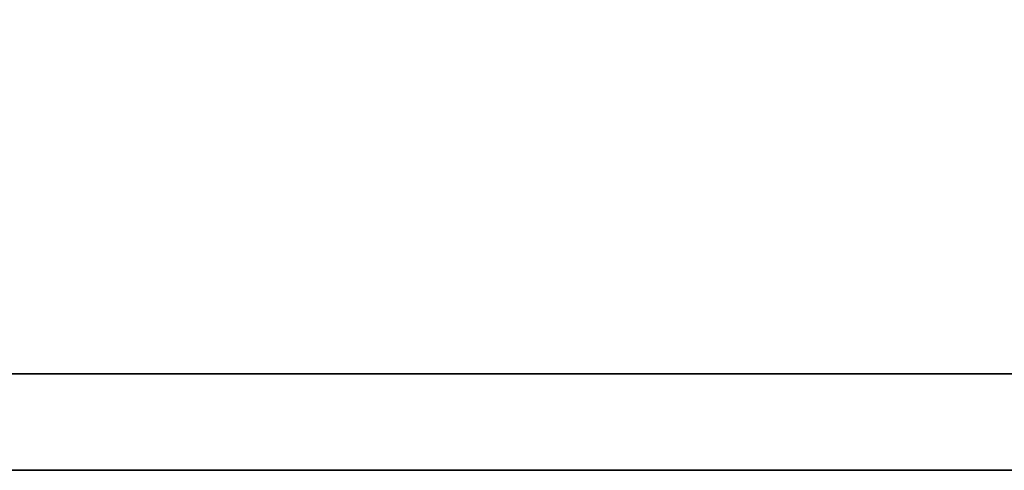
# Model space of a CAD drawing. Extents: x -381 to 2037, y -503 to 705.
# Tile 24 of 55: x -156.447 to -154.974, y 66.802 to 67.476. Entities that reach past the tile are written whole.
import ezdxf

# ---------------------------------------------------------------- set-up
doc = ezdxf.new("R2010")
doc.units = 0
doc.header["$LTSCALE"] = 2
doc.header["$MEASUREMENT"] = 0
doc.layers.add('CHA', color=7, linetype='Continuous')
doc.layers.add('layer 1', color=7, linetype='Continuous')

# ---------------------------------------------------------------- blocks, each defined once
blk = doc.blocks.new('TBI MOTION logo(完整正式版)')
at = {"layer": 'layer 1', "color": 22, "lineweight": 35}
blk.add_open_spline([(75.90875, -9.47875), (75.90875, -9.47875), (75.90875, -12.28625), (75.90875, -12.28625), (75.90875, -12.28625), (75.90875, -12.28625), (75.90875, -12.47875), (75.90875, -12.47875), (75.90875, -12.47875), (75.90875, -12.47875), (75.71625, -12.47875), (75.71625, -12.47875), (75.71625, -12.47875), (75.71625, -12.47875), (-88.32875, -12.47875), (-88.32875, -12.47875), (-88.32875, -12.47875), (-88.32875, -12.47875), (-88.32875, -13.29375), (-88.32875, -13.29375), (-88.32875, -13.29375), (-88.32875, -13.29375), (82.89125, -13.29375), (82.89125, -13.29375), (82.89125, -13.29375), (82.89125, -13.29375), (75.90875, -9.47875), (75.90875, -9.47875)], degree=3, knots=[0, 0, 0, 0, 0.1428571, 0.1428571, 0.1428571, 0.1428572, 0.2857143, 0.2857143, 0.2857143, 0.2857143, 0.4285714, 0.4285714, 0.4285714, 0.4285714, 0.5714286, 0.5714286, 0.5714286, 0.5714286, 0.7142857, 0.7142857, 0.7142857, 0.7142857, 0.8571429, 0.8571429, 0.8571429, 0.8571429, 1, 1, 1, 1], dxfattribs=at)

msp = doc.modelspace()

# ---------------------------------------------------------------- block references
at = {"layer": 'CHA', "color": 0, "xscale": 0.1765387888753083, "yscale": 0.1765387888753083, "zscale": 0.1765387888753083}
msp.add_blockref('TBI MOTION logo(完整正式版)', (-143.8015, 69.1494), dxfattribs=at)

doc.saveas('drawing.dxf')
